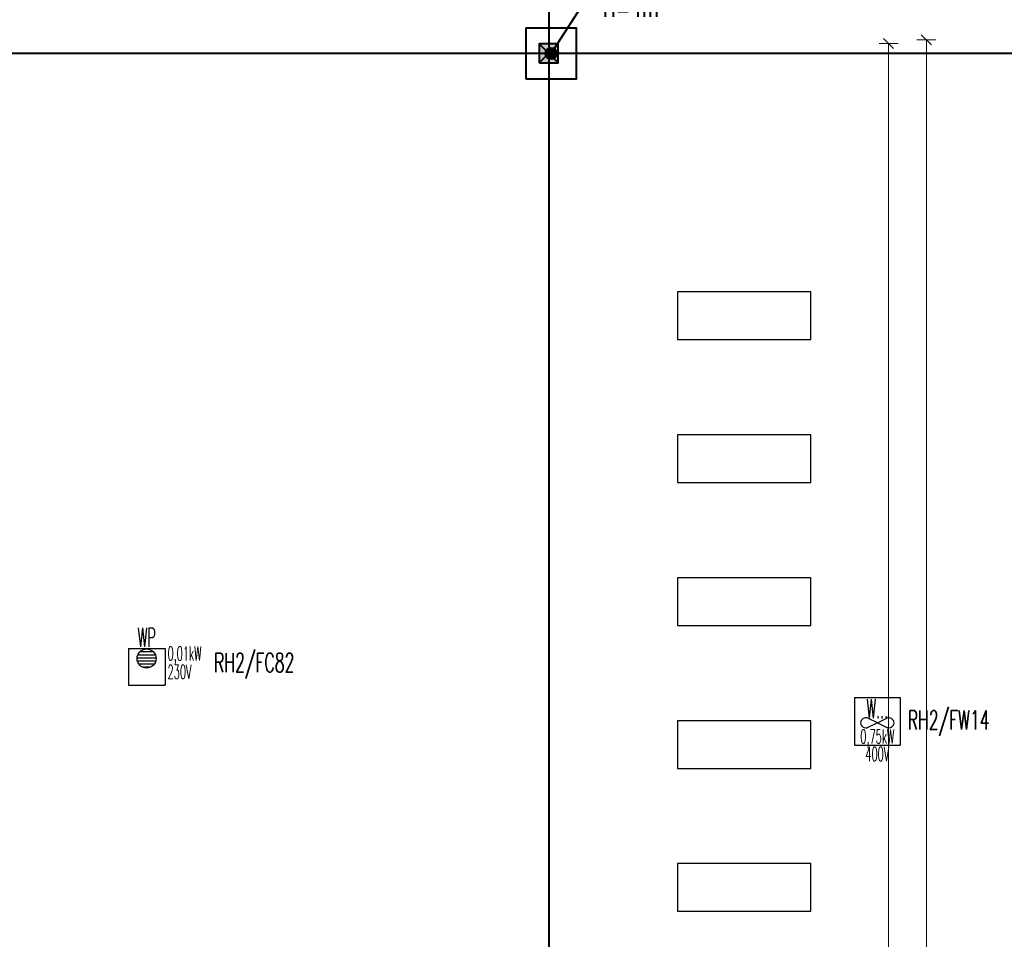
# Model space of a CAD drawing. Header units: millimetres. Extents: x -7955266 to 72030, y -46136 to 9299934.
# Tile 177 of 203: x -5026705 to -5006032, y 6559840 to 6579138. Entities that reach past the tile are written whole.
import ezdxf
from ezdxf.enums import TextEntityAlignment as Align

# ---------------------------------------------------------------- set-up
doc = ezdxf.new("R2010")
doc.units = ezdxf.units.MM
doc.header["$LTSCALE"] = 10
for name, color, linetype, lineweight in [('!XREF', 8, 'Continuous', 5), ('BMS_urzadzenia_nr_obw_magistrala', 140, 'Continuous', 13), ('BMS_urzadzenia_WE_WY', 30, 'Continuous', 20), ('IE_ATRYBUTY_ BLOCK_1', 7, 'Continuous', 25), ('IE_ATRYBUTY_ BLOCK_2', 7, 'Continuous', 18), ('IE_urzadzenia', 30, 'Continuous', 25), ('IE_urzadzenia_nr_obw', 94, 'Continuous', 20), ('IE_zwody', 140, 'Continuous', 40), ('XREF_E_PRZ24002_rzut dachu$0$0-DACH-ISTN', 8, 'Continuous', 5), ('XREF_E_PRZ24002_rzut dachu$0$DO-HALA-WYMIAR', 8, 'Continuous', 5)]:
    doc.layers.add(name, color=color, linetype=linetype, lineweight=lineweight)
doc.layers.add('0-NASWIETLA', color=7, linetype='Continuous')
doc.styles.add('ROMANS', font='romans.shx', dxfattribs={"width": 0.8})
doc.styles.add('XREF_E_PRZ24002_rzut dachu$0$CP_ATTR', font='ROMANS.SHX')
doc.styles.add('XREF_E_PRZ24002_rzut dachu$0$ROMANS', font='romans.shx', dxfattribs={"width": 0.8})
doc.dimstyles.new('XREF_E_PRZ24002_rzut dachu$0$STANDARD', dxfattribs={"dimscale": 1.4, "dimtxt": 21, "dimasz": 0.5, "dimexe": 0.2, "dimexo": 0.1, "dimgap": 6, "dimtad": 1, "dimdec": 1, "dimrnd": 0.5, "dimzin": 12, "dimdsep": 46, "dimtxsty": 'XREF_E_PRZ24002_rzut dachu$0$ROMANS', "dimblk1": 'XREF_E_PRZ24002_rzut dachu$0$Q', "dimblk2": 'XREF_E_PRZ24002_rzut dachu$0$Q', "dimsah": 1, "dimcen": 0.5, "dimse1": 1, "dimse2": 1, "dimclrd": 8, "dimclre": 8, "dimclrt": 7, "dimadec": 0, "dimazin": 0, "dimtfac": 1, "dimtdec": 1, "dimtix": 1, "dimtmove": 2, "dimatfit": 3, "dimldrblk": 'XREF_E_PRZ24002_rzut dachu$0$Q', "dimfxl": 1, "dimtolj": 1, "dimtzin": 12, "dimarcsym": 0})

# ---------------------------------------------------------------- blocks, each defined once
blk = doc.blocks.new('XREF_E_PRZ24002_rzut dachu$0$Q')
for p, q in [((10.6, 10.6), (-10.6, -10.6)), ((0, 20), (0, -20))]:
    blk.add_line(p, q)
blk = doc.blocks.new('*D360')
at = {"layer": 'XREF_E_PRZ24002_rzut dachu$0$DO-HALA-WYMIAR', "color": 8, "lineweight": -2, "transparency": 16777216}
blk.add_line((-259156.8, 256439.3), (-259156.8, 262781.3), dxfattribs=at)
at = {"layer": 'XREF_E_PRZ24002_rzut dachu$0$DO-HALA-WYMIAR', "color": 8, "linetype": 'ByBlock', "lineweight": -2, "transparency": 16777216}
for p, rotation in [((-259156.8, 262782.3), 90), ((-259156.8, 256438.3), 270)]:
    blk.add_blockref('XREF_E_PRZ24002_rzut dachu$0$Q', p, dxfattribs=dict(at, rotation=rotation))
at = {"layer": 'XREF_E_PRZ24002_rzut dachu$0$DO-HALA-WYMIAR', "color": 7, "transparency": 16777216, "insert": (-259189.8, 259610.3), "char_height": 42, "attachment_point": 5, "rotation": 90, "style": 'XREF_E_PRZ24002_rzut dachu$0$ROMANS'}
blk.add_mtext('\\A1;6344', dxfattribs=at)
blk = doc.blocks.new('*D361')
at = {"layer": 'XREF_E_PRZ24002_rzut dachu$0$DO-HALA-WYMIAR', "color": 8, "lineweight": -2, "transparency": 16777216}
blk.add_line((-259077.5, 256431.3), (-259077.5, 262789.3), dxfattribs=at)
at = {"layer": 'XREF_E_PRZ24002_rzut dachu$0$DO-HALA-WYMIAR', "color": 8, "linetype": 'ByBlock', "lineweight": -2, "transparency": 16777216}
for p, rotation in [((-259077.5, 262790.3), 90), ((-259077.5, 256430.3), 270)]:
    blk.add_blockref('XREF_E_PRZ24002_rzut dachu$0$Q', p, dxfattribs=dict(at, rotation=rotation))
at = {"layer": 'XREF_E_PRZ24002_rzut dachu$0$DO-HALA-WYMIAR', "color": 7, "transparency": 16777216, "insert": (-259110.5, 259610.3), "char_height": 42, "attachment_point": 5, "rotation": 90, "style": 'XREF_E_PRZ24002_rzut dachu$0$ROMANS'}
blk.add_mtext('\\A1;6360', dxfattribs=at)
blk = doc.blocks.new('urzadzenie_wpust dachowy')
h = blk.add_hatch()
h.set_pattern_fill('ANSI31', color=256, scale=10, angle=315, style=0)
h.set_pattern_definition([(0, (3e-14, -297.45), (1e-14, 31.75), [])])
edge = h.paths.add_edge_path()
edge.add_arc((-1, -104), 100, 0, 360)
for p, q in [((-192, 0), (192, 0)), ((-192, 0), (-192, -384)), ((192, 0), (192, -384)), ((-192, -384), (192, -384))]:
    blk.add_line(p, q)
blk.add_circle((-1, -104), 100)
at = {"layer": 'BMS_urzadzenia_nr_obw_magistrala', "style": 'ROMANS', "width": 0.5, "flags": 8}
blk.add_attdef('ADR_BMS', (239, -153), '', height=150, dxfattribs=at)
at = {"layer": 'BMS_urzadzenia_WE_WY', "style": 'ROMANS', "width": 0.5, "flags": 8}
blk.add_attdef('BMS_WE_WY', (239, -358), '', height=150, dxfattribs=at)
at = {"layer": 'IE_ATRYBUTY_ BLOCK_1', "style": 'ROMANS', "width": 0.5, "flags": 8}
blk.add_attdef('TYP', text='', height=200, dxfattribs=at).set_placement((-1, 18), align=Align.CENTER)
at = {"layer": 'IE_ATRYBUTY_ BLOCK_2', "style": 'ROMANS', "width": 0.5, "flags": 8}
for tag, p in [('OPIS1', (-1, -366)), ('OPIS2', (-1, -759))]:
    blk.add_attdef(tag, text='', height=150, dxfattribs=at).set_placement(p, align=Align.CENTER)
at = {"layer": 'IE_urzadzenia_nr_obw', "style": 'ROMANS', "width": 0.5, "flags": 8}
blk.add_attdef('NR_OBW', text='', height=150, dxfattribs=at).set_placement((-1, -570), align=Align.CENTER)
blk = doc.blocks.new('urzadzenie_wentylator')
for p, q in [((-240, 0), (240, 0)), ((-240, 0), (-240, -500)), ((240, 0), (240, -500)), ((0, -266), (-99, -218)), ((0, -266), (-99, -313)), ((0, -266), (99, -218)), ((0, -266), (99, -313)), ((-240, -500), (240, -500))]:
    blk.add_line(p, q)
for centre, start, end in [((-122, -267), 64.5721, 178.2038), ((-122, -264), 181.7962, 295.4279), ((122, -267), 1.7962, 115.4279), ((122, -264), 244.5721, 358.2038)]:
    blk.add_arc(centre, 54, start, end)
at = {"layer": 'BMS_urzadzenia_nr_obw_magistrala', "style": 'ROMANS', "width": 0.5, "flags": 8}
blk.add_attdef('ADR_BMS', (289, -362), '', height=150, dxfattribs=at)
at = {"layer": 'BMS_urzadzenia_WE_WY', "style": 'ROMANS', "width": 0.5, "flags": 8}
blk.add_attdef('BMS_WE_WY', (289, -567), '', height=150, dxfattribs=at)
at = {"layer": 'IE_ATRYBUTY_ BLOCK_1', "style": 'ROMANS', "width": 0.5, "flags": 8}
blk.add_attdef('TYP', text='', height=200, dxfattribs=at).set_placement((0, -217), align=Align.CENTER)
at = {"layer": 'IE_ATRYBUTY_ BLOCK_2', "style": 'ROMANS', "width": 0.5, "flags": 8}
for tag, p in [('OPIS2', (0, -484)), ('OPIS1', (0, -668))]:
    blk.add_attdef(tag, text='', height=150, dxfattribs=at).set_placement(p, align=Align.CENTER)
at = {"layer": 'IE_urzadzenia_nr_obw', "style": 'ROMANS', "width": 0.5, "flags": 8}
blk.add_attdef('NR_OBW', (289, -176), '', height=150, dxfattribs=at)
blk = doc.blocks.new('G$C4A87D2E6')
at = {"layer": '0-NASWIETLA', "color": 1}
for points in [[(-1110, -6086), (-1110, -5986), (-1390, -5986), (-1390, -6086)], [(-1110, -6386), (-1110, -6286), (-1390, -6286), (-1390, -6386)], [(-1110, -6686), (-1110, -6586), (-1390, -6586), (-1390, -6686)], [(-1110, -6986), (-1110, -6886), (-1390, -6886), (-1390, -6986)], [(-1110, -7286), (-1110, -7186), (-1390, -7186), (-1390, -7286)]]:
    blk.add_lwpolyline(points, close=True, dxfattribs=at)
blk = doc.blocks.new('polaczenie_skrecane')
blk.add_hatch(color=256).paths.add_polyline_path([(-100, -100), (100, -100), (100, 100), (-100, 100)])
for p, q in [((100, -100), (-100, 100)), ((100, 100), (-100, -100))]:
    blk.add_line(p, q)
blk.add_lwpolyline([(-100, -100), (100, -100), (100, 100), (-100, 100)], close=True)
at = {"layer": 'IE_ATRYBUTY_ BLOCK_1', "style": 'ROMANS', "width": 0.7, "flags": 8}
blk.add_attdef('TYP', text='', height=200, dxfattribs=at).set_placement((0, 120), align=Align.CENTER)
at = {"layer": 'IE_ATRYBUTY_ BLOCK_2', "style": 'ROMANS', "width": 0.6, "flags": 8}
for tag, p in [('OPIS1', (0, -274)), ('OPIS2', (0, -474))]:
    blk.add_attdef(tag, text='', height=150, dxfattribs=at).set_placement(p, align=Align.CENTER)
blk = doc.blocks.new('*U17')
h = blk.add_hatch(color=256)
edge = h.paths.add_edge_path()
edge.add_arc((0, 0), 60, 0, 360)
for p, q in [((0, 0), (814, 1260)), ((814, 1260), (443, 925)), ((814, 1260), (660, 784))]:
    blk.add_line(p, q)
blk.add_lwpolyline([(-265, -265), (265, -265), (265, 265), (-265, 265)], close=True)
blk.add_circle((0, 0), 60)
at = {"layer": 'IE_ATRYBUTY_ BLOCK_1', "style": 'ROMANS', "width": 0.7, "flags": 8}
blk.add_attdef('TYP', text='', height=200, dxfattribs=at).set_placement((837, 383), align=Align.CENTER)
at = {"layer": 'IE_ATRYBUTY_ BLOCK_2', "style": 'ROMANS', "width": 0.6, "flags": 8}
for tag, p in [('OPIS1', (837, 166)), ('OPIS2', (837, -34))]:
    blk.add_attdef(tag, text='', height=150, dxfattribs=at).set_placement(p, align=Align.CENTER)
blk = doc.blocks.new('XREF_E_PRZ24002_rzut dachu')
at = {"layer": 'XREF_E_PRZ24002_rzut dachu$0$0-DACH-ISTN', "linetype": 'ByBlock', "style": 'XREF_E_PRZ24002_rzut dachu$0$CP_ATTR', "flags": 9}
for tag, p, height, width in [('NAME', (-279644.05, 267204.19), 0.01, 3.078589), ('PRODUCER', (-279644.05, 267204.19), 0.01, 3.078589), ('PRODUCT-TYPE', (-279644.05, 267204.19), 0.01, 3.078589), ('ARTICLE', (-279644.05, 267204.19), 0.01, 3.078589), ('FLOW', (-279644.05, 267204.19), 0.01, 3.078589), ('OTHER', (-279644.05, 267204.19), 0.01, 3.078589), ('NAME', (-279398.18, 267206.19), 0.01, 2.430116), ('PRODUCER', (-279398.18, 267206.19), 0.01, 2.430116), ('PRODUCT-TYPE', (-279398.18, 267206.19), 0.01, 2.430116), ('ARTICLE', (-279398.18, 267206.19), 0.01, 2.430116), ('FLOW', (-279398.18, 267206.19), 0.01, 2.430116), ('OTHER', (-279398.18, 267206.19), 0.01, 2.430116), ('NAME', (-279880.82, 267079.33), 0.01, 0.520644), ('PRODUCER', (-279880.82, 267079.33), 0.01, 0.520644), ('PRODUCT-TYPE', (-279880.82, 267079.33), 0.01, 0.520644), ('ARTICLE', (-279880.82, 267079.33), 0.01, 0.520644), ('FLOW', (-279880.82, 267079.33), 0.01, 0.520644), ('OTHER', (-279880.82, 267079.33), 0.01, 0.520644), ('NAME', (-279828.75, 267079.33), 0.0001, 1), ('PRODUCER', (-279828.75, 267079.33), 0.0001, 1), ('PRODUCT-TYPE', (-279828.75, 267079.33), 0.0001, 1), ('ARTICLE', (-279828.75, 267079.33), 0.0001, 1), ('FLOW', (-279828.75, 267079.33), 0.0001, 1), ('OTHER', (-279828.75, 267079.33), 0.0001, 1), ('NAME', (-279558.18, 266590.11), 0.0001, 1), ('PRODUCER', (-279558.18, 266590.11), 0.0001, 1), ('PRODUCT-TYPE', (-279558.18, 266590.11), 0.0001, 1), ('ARTICLE', (-279558.18, 266590.11), 0.0001, 1), ('FLOW', (-279558.18, 266590.11), 0.0001, 1), ('OTHER', (-279558.18, 266590.11), 0.0001, 1), ('NAME', (-280739.27, 251288.91), 0.0001, 1), ('PRODUCER', (-280739.27, 251288.91), 0.0001, 1), ('PRODUCT-TYPE', (-280739.27, 251288.91), 0.0001, 1), ('ARTICLE', (-280739.27, 251288.91), 0.0001, 1), ('FLOW', (-280739.27, 251288.91), 0.0001, 1), ('OTHER', (-280739.27, 251288.91), 0.0001, 1), ('NAME', (-280605.65, 251288.91), 0.0001, 1), ('PRODUCER', (-280605.65, 251288.91), 0.0001, 1), ('PRODUCT-TYPE', (-280605.65, 251288.91), 0.0001, 1), ('ARTICLE', (-280605.65, 251288.91), 0.0001, 1), ('FLOW', (-280605.65, 251288.91), 0.0001, 1), ('OTHER', (-280605.65, 251288.91), 0.0001, 1), ('NAME', (-279957.38, 251288.91), 0.0001, 1), ('PRODUCER', (-279957.38, 251288.91), 0.0001, 1), ('PRODUCT-TYPE', (-279957.38, 251288.91), 0.0001, 1), ('ARTICLE', (-279957.38, 251288.91), 0.0001, 1), ('FLOW', (-279957.38, 251288.91), 0.0001, 1), ('OTHER', (-279957.38, 251288.91), 0.0001, 1)]:
    blk.add_attdef(tag, p, '', height=height, dxfattribs=dict(at, width=width))
for tag, p, height, rotation, width in [('PRODUCT-TYPE', (-279196.19, 267204.19), 0.0001, 180, 1), ('NAME', (-279196.19, 267204.19), 0.0001, 180, 1), ('PRODUCER', (-279196.19, 267204.19), 0.0001, 180, 1), ('ARTICLE', (-279196.19, 267204.19), 0.0001, 180, 1), ('FLOW', (-279196.19, 267204.19), 0.0001, 180, 1), ('OTHER', (-279196.19, 267204.19), 0.0001, 180, 1), ('PRODUCT-TYPE', (-279109.07, 267204.19), 0.015, 180, 0.580797), ('PRODUCER', (-279109.07, 267204.19), 0.015, 180, 0.580797), ('ARTICLE', (-279109.07, 267204.19), 0.015, 180, 0.580797), ('NAME', (-279109.07, 267204.19), 0.015, 180, 0.580797), ('FLOW', (-279109.07, 267204.19), 0.015, 180, 0.580797), ('OTHER', (-279109.07, 267204.19), 0.015, 180, 0.580797), ('NAME', (-279015.17, 267206.19), 0.0001, 180, 1), ('PRODUCER', (-279015.17, 267206.19), 0.0001, 180, 1), ('PRODUCT-TYPE', (-279015.17, 267206.19), 0.0001, 180, 1), ('ARTICLE', (-279015.17, 267206.19), 0.0001, 180, 1), ('FLOW', (-279015.17, 267206.19), 0.0001, 180, 1), ('OTHER', (-279015.17, 267206.19), 0.0001, 180, 1), ('PRODUCT-TYPE', (-278926.22, 267206.19), 0.015, 180, 0.592965), ('PRODUCER', (-278926.22, 267206.19), 0.015, 180, 0.592965), ('ARTICLE', (-278926.22, 267206.19), 0.015, 180, 0.592965), ('NAME', (-278926.22, 267206.19), 0.015, 180, 0.592965), ('FLOW', (-278926.22, 267206.19), 0.015, 180, 0.592965), ('OTHER', (-278926.22, 267206.19), 0.015, 180, 0.592965), ('NAME', (-281440.06, 251297.51), 0.0001, 135, 1), ('PRODUCER', (-281440.06, 251297.51), 0.0001, 135, 1), ('PRODUCT-TYPE', (-281440.06, 251297.51), 0.0001, 135, 1), ('ARTICLE', (-281440.06, 251297.51), 0.0001, 135, 1), ('FLOW', (-281440.06, 251297.51), 0.0001, 135, 1), ('OTHER', (-281440.06, 251297.51), 0.0001, 135, 1), ('NAME', (-281343.26, 251313.16), 0.0001, 180, 1), ('PRODUCER', (-281343.26, 251313.16), 0.0001, 180, 1), ('PRODUCT-TYPE', (-281343.26, 251313.16), 0.0001, 180, 1), ('ARTICLE', (-281343.26, 251313.16), 0.0001, 180, 1), ('FLOW', (-281343.26, 251313.16), 0.0001, 180, 1), ('OTHER', (-281343.26, 251313.16), 0.0001, 180, 1), ('NAME', (-281127.88, 251288.91), 0.0001, 180, 1), ('PRODUCER', (-281127.88, 251288.91), 0.0001, 180, 1), ('PRODUCT-TYPE', (-281127.88, 251288.91), 0.0001, 180, 1), ('ARTICLE', (-281127.88, 251288.91), 0.0001, 180, 1), ('FLOW', (-281127.88, 251288.91), 0.0001, 180, 1), ('OTHER', (-281127.88, 251288.91), 0.0001, 180, 1), ('NAME', (-281411.29, 251268.73), 0.0001, 315, 1), ('PRODUCER', (-281411.29, 251268.73), 0.0001, 315, 1), ('PRODUCT-TYPE', (-281411.29, 251268.73), 0.0001, 315, 1), ('ARTICLE', (-281411.29, 251268.73), 0.0001, 315, 1), ('FLOW', (-281411.29, 251268.73), 0.0001, 315, 1), ('OTHER', (-281411.29, 251268.73), 0.0001, 315, 1)]:
    blk.add_attdef(tag, p, '', height=height, rotation=rotation, dxfattribs=dict(at, width=width))
at = {"layer": 'XREF_E_PRZ24002_rzut dachu$0$0-DACH-ISTN', "linetype": 'ByBlock', "style": 'XREF_E_PRZ24002_rzut dachu$0$CP_ATTR', "text_generation_flag": 4, "width": 1, "flags": 9}
for tag, p, rotation in [('NAME', (-279463.18, 267141.19), 90), ('PRODUCER', (-279463.18, 267141.19), 90), ('PRODUCT-TYPE', (-279463.18, 267141.19), 90), ('ARTICLE', (-279463.18, 267141.19), 90), ('FLOW', (-279463.18, 267141.19), 90), ('OTHER', (-279463.18, 267141.19), 90), ('NAME', (-281127.88, 251288.91), 180), ('PRODUCER', (-281127.88, 251288.91), 180), ('PRODUCT-TYPE', (-281127.88, 251288.91), 180), ('ARTICLE', (-281127.88, 251288.91), 180), ('FLOW', (-281127.88, 251288.91), 180), ('OTHER', (-281127.88, 251288.91), 180)]:
    blk.add_attdef(tag, p, '', height=0.0001, rotation=rotation, dxfattribs=at)
at = {"layer": 'XREF_E_PRZ24002_rzut dachu$0$0-DACH-ISTN', "linetype": 'ByBlock', "style": 'XREF_E_PRZ24002_rzut dachu$0$CP_ATTR', "flags": 9}
for tag, p, height, rotation in [('PRODUCT-TYPE', (-279586.68, 266526.19), 0.0025, 180), ('PRODUCER', (-279586.68, 266526.19), 0.0025, 180), ('ARTICLE', (-279586.68, 266526.19), 0.0025, 180), ('NAME', (-279586.68, 266526.19), 0.0025, 180), ('FLOW', (-279586.68, 266526.19), 0.0025, 180), ('OTHER', (-279586.68, 266526.19), 0.0025, 180), ('NAME', (-281440.06, 251297.51), 0.0001, 315), ('PRODUCER', (-281440.06, 251297.51), 0.0001, 315), ('PRODUCT-TYPE', (-281440.06, 251297.51), 0.0001, 315), ('ARTICLE', (-281440.06, 251297.51), 0.0001, 315), ('FLOW', (-281440.06, 251297.51), 0.0001, 315), ('OTHER', (-281440.06, 251297.51), 0.0001, 315), ('NAME', (-281117.1, 251288.91), 0.0001, 180), ('PRODUCER', (-281117.1, 251288.91), 0.0001, 180), ('PRODUCT-TYPE', (-281117.1, 251288.91), 0.0001, 180), ('ARTICLE', (-281117.1, 251288.91), 0.0001, 180), ('FLOW', (-281117.1, 251288.91), 0.0001, 180), ('OTHER', (-281117.1, 251288.91), 0.0001, 180), ('NAME', (-280739.27, 251288.91), 0.0001, 180), ('PRODUCER', (-280739.27, 251288.91), 0.0001, 180), ('PRODUCT-TYPE', (-280739.27, 251288.91), 0.0001, 180), ('ARTICLE', (-280739.27, 251288.91), 0.0001, 180), ('FLOW', (-280739.27, 251288.91), 0.0001, 180), ('OTHER', (-280739.27, 251288.91), 0.0001, 180), ('NAME', (-279957.38, 251288.91), 0.0001, 180), ('PRODUCER', (-279957.38, 251288.91), 0.0001, 180), ('PRODUCT-TYPE', (-279957.38, 251288.91), 0.0001, 180), ('ARTICLE', (-279957.38, 251288.91), 0.0001, 180), ('FLOW', (-279957.38, 251288.91), 0.0001, 180), ('OTHER', (-279957.38, 251288.91), 0.0001, 180)]:
    blk.add_attdef(tag, p, '', height=height, rotation=rotation, dxfattribs=at)
at = {"layer": 'XREF_E_PRZ24002_rzut dachu$0$0-DACH-ISTN', "linetype": 'ByBlock', "style": 'XREF_E_PRZ24002_rzut dachu$0$CP_ATTR'}
for tag, p, height, flags in [('GROUP', (-281520.03, 251451.25), 0.00005, 1), ('NUMBER', (-281520.03, 251451.25), 0.00005, 1), ('PRODUCER', (-281520.03, 251451.25), 0.00005, 1), ('ARTICLE', (-281520.03, 251451.25), 0.00005, 1), ('PRODUCT-TYPE', (-281520.03, 251451.25), 0.00005, 1), ('ORDER-NO', (-281520.03, 251451.25), 0.00005, 1), ('CHARACTER', (-281520.03, 251451.25), 0.00005, 1), ('DN', (-281520.03, 251451.25), 0.00005, 1), ('NAME', (-281520.03, 251451.25), 0.00005, 1), ('TEMPERATURE', (-281520.03, 251451.25), 0.00005, 1), ('FLOW', (-281520.03, 251451.25), 0.00005, 1), ('POWER', (-281520.03, 251451.25), 0.00005, 1), ('VOLTAGE', (-281520.03, 251451.25), 0.00005, 1), ('WEIGHT', (-281520.03, 251451.25), 0.00005, 1), ('PN', (-281520.03, 251451.25), 0.00005, 1), ('H', (-281520.03, 251451.25), 0.00005, 1), ('VAL', (-281520.03, 251451.25), 0.00005, 1), ('NAME', (-281343.26, 251313.16), 0.0001, 9), ('PRODUCER', (-281343.26, 251313.16), 0.0001, 9), ('PRODUCT-TYPE', (-281343.26, 251313.16), 0.0001, 9), ('ARTICLE', (-281343.26, 251313.16), 0.0001, 9), ('FLOW', (-281343.26, 251313.16), 0.0001, 9), ('OTHER', (-281343.26, 251313.16), 0.0001, 9), ('NAME', (-281127.88, 251288.91), 0.0001, 9), ('PRODUCER', (-281127.88, 251288.91), 0.0001, 9), ('PRODUCT-TYPE', (-281127.88, 251288.91), 0.0001, 9), ('ARTICLE', (-281127.88, 251288.91), 0.0001, 9), ('FLOW', (-281127.88, 251288.91), 0.0001, 9), ('OTHER', (-281127.88, 251288.91), 0.0001, 9), ('NAME', (-280750.05, 251288.91), 0.0001, 9), ('PRODUCER', (-280750.05, 251288.91), 0.0001, 9), ('PRODUCT-TYPE', (-280750.05, 251288.91), 0.0001, 9), ('ARTICLE', (-280750.05, 251288.91), 0.0001, 9), ('FLOW', (-280750.05, 251288.91), 0.0001, 9), ('OTHER', (-280750.05, 251288.91), 0.0001, 9), ('NAME', (-280647.27, 251288.91), 0.0001, 9), ('PRODUCER', (-280647.27, 251288.91), 0.0001, 9), ('PRODUCT-TYPE', (-280647.27, 251288.91), 0.0001, 9), ('ARTICLE', (-280647.27, 251288.91), 0.0001, 9), ('FLOW', (-280647.27, 251288.91), 0.0001, 9), ('OTHER', (-280647.27, 251288.91), 0.0001, 9), ('NAME', (-281393.61, 251261.41), 0.0001, 9), ('PRODUCER', (-281393.61, 251261.41), 0.0001, 9), ('PRODUCT-TYPE', (-281393.61, 251261.41), 0.0001, 9), ('ARTICLE', (-281393.61, 251261.41), 0.0001, 9), ('FLOW', (-281393.61, 251261.41), 0.0001, 9), ('OTHER', (-281393.61, 251261.41), 0.0001, 9), ('GROUP', (-281345.5, 250753.98), 0.00005, 1), ('NUMBER', (-281345.5, 250753.98), 0.00005, 1), ('PRODUCER', (-281345.5, 250753.98), 0.00005, 1), ('ARTICLE', (-281345.5, 250753.98), 0.00005, 1), ('PRODUCT-TYPE', (-281345.5, 250753.98), 0.00005, 1), ('ORDER-NO', (-281345.5, 250753.98), 0.00005, 1), ('CHARACTER', (-281345.5, 250753.98), 0.00005, 1), ('DN', (-281345.5, 250753.98), 0.00005, 1), ('NAME', (-281345.5, 250753.98), 0.00005, 1), ('TEMPERATURE', (-281345.5, 250753.98), 0.00005, 1), ('FLOW', (-281345.5, 250753.98), 0.00005, 1), ('POWER', (-281345.5, 250753.98), 0.00005, 1), ('VOLTAGE', (-281345.5, 250753.98), 0.00005, 1), ('WEIGHT', (-281345.5, 250753.98), 0.00005, 1), ('PN', (-281345.5, 250753.98), 0.00005, 1), ('H', (-281345.5, 250753.98), 0.00005, 1), ('VAL', (-281345.5, 250753.98), 0.00005, 1)]:
    blk.add_attdef(tag, p, '', height=height, dxfattribs=dict(at, flags=flags))
at = {"layer": 'XREF_E_PRZ24002_rzut dachu$0$0-DACH-ISTN', "linetype": 'ByBlock', "style": 'XREF_E_PRZ24002_rzut dachu$0$CP_ATTR', "text_generation_flag": 4, "width": 1, "flags": 9}
for tag in ['NAME', 'PRODUCER', 'PRODUCT-TYPE', 'ARTICLE', 'FLOW', 'OTHER']:
    blk.add_attdef(tag, (-280739.27, 251288.91), '', height=0.0001, dxfattribs=at)
at = {"layer": 'XREF_E_PRZ24002_rzut dachu$0$0-DACH-ISTN', "linetype": 'ByBlock', "style": 'XREF_E_PRZ24002_rzut dachu$0$CP_ATTR', "flags": 9}
for tag, p in [('GROUP', (-280584.33, 251288.18)), ('ARTICLE', (-280584.33, 251288.17)), ('PRODUCT-TYPE', (-280584.33, 251288.17)), ('ORDER-NO', (-280584.33, 251288.16)), ('PRODUCER', (-280584.33, 251288.16)), ('NAME', (-280584.32, 251288.18)), ('NUMBER', (-280584.33, 251288.18)), ('TEMPERATURE', (-280584.31, 251288.18)), ('FLOW', (-280584.31, 251288.18)), ('CHARACTER', (-280584.31, 251288.17)), ('POWER', (-280584.31, 251288.16)), ('VOLTAGE', (-280584.31, 251288.16)), ('PN', (-280584.3, 251288.18)), ('OTHER', (-280584.3, 251288.18)), ('DN', (-280584.3, 251288.17))]:
    blk.add_attdef(tag, text='', height=0.002, dxfattribs=at).set_placement(p, align=Align.MIDDLE_LEFT)
at = {"layer": 'XREF_E_PRZ24002_rzut dachu$0$0-DACH-ISTN', "linetype": 'ByBlock', "style": 'XREF_E_PRZ24002_rzut dachu$0$CP_ATTR', "width": 1, "flags": 9}
for tag, height, p in [('GROUP', 0.00158, (-279928.78, 251288.33)), ('ARTICLE', 0.00158, (-279928.78, 251288.33)), ('PRODUCT-TYPE', 0.00158, (-279928.78, 251288.33)), ('ORDER-NO', 0.00157, (-279928.78, 251288.32)), ('PRODUCER', 0.00158, (-279928.78, 251288.32)), ('NAME', 0.00158, (-279928.77, 251288.34)), ('NUMBER', 0.00158, (-279928.78, 251288.34)), ('TEMPERATURE', 0.00158, (-279928.77, 251288.34)), ('OTHER', 0.00158, (-279928.76, 251288.34)), ('CHARACTER', 0.00158, (-279928.76, 251288.33)), ('FLOW', 0.00158, (-279928.76, 251288.33)), ('POWER', 0.00158, (-279928.76, 251288.32)), ('VOLTAGE', 0.00158, (-279928.76, 251288.32)), ('DN', 0.00158, (-279928.75, 251288.33)), ('PN', 0.00158, (-279928.75, 251288.33))]:
    blk.add_attdef(tag, text='', height=height, dxfattribs=at).set_placement(p, align=Align.MIDDLE_LEFT)
at = {"layer": 'XREF_E_PRZ24002_rzut dachu$0$DO-HALA-WYMIAR'}
for base, p1, p2, picture, middle in [((-259156.79, 262782.33), (-259310.18, 256438.33, 0), (-259310.18, 262782.33, 0), '*D360', (-259189.79, 259610.33)), ((-259077.46, 262790.33), (-259302.18, 256430.33, 0), (-259302.18, 262790.33, 0), '*D361', (-259110.46, 259610.33))]:
    dim = blk.add_linear_dim(base=base, p1=p1, p2=p2, angle=90, dimstyle='XREF_E_PRZ24002_rzut dachu$0$STANDARD', override={"dimscale": 2}, dxfattribs=at)
    dim.commit()
    dim.dimension.update_dxf_attribs({"geometry": picture, "text_midpoint": middle})

msp = doc.modelspace()

# ---------------------------------------------------------------- linework, layer by layer
at = {"layer": 'IE_zwody'}
for p, q in [((-5015598, 6634448, 0), (-5015598, 6455618, 0)), ((-4998996, 6578429, 0), (-5067888, 6578429, 0))]:
    msp.add_line(p, q, dxfattribs=at)

# ---------------------------------------------------------------- block references
at = {"layer": '!XREF', "xscale": 10, "yscale": 10, "zscale": 10}
msp.add_blockref('XREF_E_PRZ24002_rzut dachu', (-2416894, 3950814, 0), dxfattribs=at)
at = {"xscale": 10, "yscale": 10, "zscale": 10}
msp.add_blockref('G$C4A87D2E6', (-4998996, 6633288), dxfattribs=at)
at = {"layer": 'IE_urzadzenia'}
ref = msp.add_blockref('urzadzenie_wpust dachowy', (-5024038, 6565941), dxfattribs=dict(at, xscale=2, yscale=2, zscale=2))
ref.add_attrib('OPIS1', '0,01kW', dxfattribs={"layer": 'IE_ATRYBUTY_ BLOCK_2', "height": 300, "style": 'ROMANS', "width": 0.5, "flags": 8}).set_placement((-5023244, 6565688), align=Align.CENTER)
ref.add_attrib('OPIS2', '230V', dxfattribs={"layer": 'IE_ATRYBUTY_ BLOCK_2', "height": 300, "style": 'ROMANS', "width": 0.5, "flags": 8}).set_placement((-5023348, 6565303), align=Align.CENTER)
ref.add_attrib('TYP', 'WP', dxfattribs={"layer": 'IE_ATRYBUTY_ BLOCK_1', "height": 400, "style": 'ROMANS', "width": 0.5, "flags": 8}).set_placement((-5024039, 6565976), align=Align.CENTER)
at = {"layer": 'IE_urzadzenia', "xscale": 2, "yscale": 2, "zscale": 2}
msp.add_blockref('urzadzenie_wentylator', (-5008698, 6564914), dxfattribs=at).add_auto_attribs({'TYP': 'W...', 'OPIS2': '0,75kW', 'OPIS1': '400V'})
at = {"layer": 'IE_zwody'}
ref = msp.add_blockref('*U17', (-5015547, 6578429, 0), dxfattribs=dict(at, xscale=2, yscale=2, zscale=2))
ref.add_attrib('TYP', 'H=4m', dxfattribs={"layer": 'IE_ATRYBUTY_ BLOCK_1', "height": 400, "style": 'ROMANS', "width": 0.7}).set_placement((-5013873, 6579195, 0), align=Align.CENTER)
at = {"layer": 'IE_zwody', "linetype": 'Continuous', "ltscale": 20, "xscale": 2, "yscale": 2, "zscale": 2}
msp.add_blockref('polaczenie_skrecane', (-5015598, 6578430, 0), dxfattribs=at)

# ---------------------------------------------------------------- texts
at = {"layer": 'IE_urzadzenia_nr_obw', "style": 'ROMANS', "width": 0.6}
for s, p in [('RH2/FC82', (-5022625, 6565448)), ('RH2/FW14', (-5008060, 6564240))]:
    msp.add_text(s, height=400, dxfattribs=at).set_placement(p)

doc.saveas('drawing.dxf')
